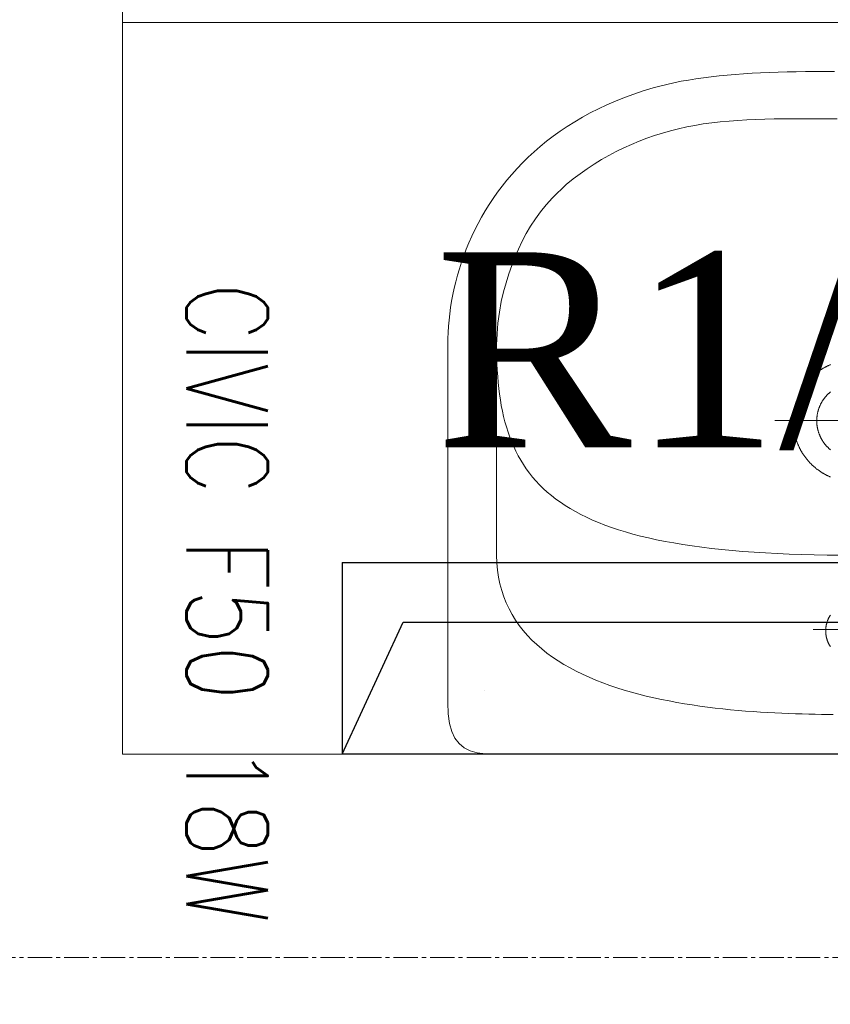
# Model space of a CAD drawing. Header units: centimetres. Extents: x 88729 to 133553, y -16225 to 14174.
# Tile 122 of 231: x 91435 to 91485, y -6864 to -6803. Entities that reach past the tile are written whole.
import ezdxf
from ezdxf.enums import TextEntityAlignment as Align

# ---------------------------------------------------------------- set-up
doc = ezdxf.new("R2010")
doc.units = ezdxf.units.CM
doc.linetypes.add('CENTER2', pattern=[1.125, 0.75, -0.125, 0.125, -0.125])
doc.layers.add('A-ARMATURA', color=252, linetype='Continuous', lineweight=5)
doc.layers.add('E_Istn_pozostaje', color=132, linetype='Continuous', lineweight=25)
for name, color, linetype in [('A-OS', 252, 'CENTER2'), ('A-SCIANY', 252, 'Continuous'), ('E_opisy siły', 5, 'Continuous'), ('E_PODKLAD', 7, 'Continuous'), ('E_siła', 5, 'Continuous'), ('R-MET-IWE', 252, 'Continuous')]:
    doc.layers.add(name, color=color, linetype=linetype)
doc.styles.add('MM_050', font='romans.shx', dxfattribs={"width": 0.8, "height": 16})
doc.styles.add('old', font='BOOKOS.TTF')
doc.styles.get("Standard").update_dxf_attribs({"font": 'txt.shx'})

# ---------------------------------------------------------------- blocks, each defined once
blk = doc.blocks.new('RLX_F50_18W')
at = {"ltscale": 0.1}
for p, q in [((-5.9, -31.5), (-5.9, 31.5)), ((5.9, 31.5), (5.9, -31.5)), ((-2.224, -27.739), (-2.224, 0)), ((5.9, -31.5), (-2.224, -27.739)), ((-5.9, -31.5), (5.9, -31.5))]:
    blk.add_line(p, q, dxfattribs=at)
at = {"ltscale": 0.1, "insert": (-23.112, -36.07), "char_height": 5, "width": 57.67941, "attachment_point": 1, "style": 'MM_050'}
blk.add_mtext('CIVIC F50 18W', dxfattribs=at)
at = {"ltscale": 0.1, "flags": 9}
blk.add_attdef('RLXLUM', (0, 0), '', height=0.1, dxfattribs=at)
blk = doc.blocks.new('E_opis siły')
at = {"layer": 'E_siła', "linetype": 'Continuous', "ltscale": 0.5, "style": 'old', "flags": 4}
blk.add_attdef('OBWÓD', (0, 0), '', height=12, dxfattribs=at)
blk = doc.blocks.new('A$C3A7D2EB8')
at = {"layer": 'A-ARMATURA'}
for p, q in [((22.711, 16.627), (22.711, 16.627)), ((1.75, 12.947), (1.75, 12.947)), ((2.3, 0.027), (2.3, 0.027)), ((3.75, 0.027), (3.75, 0.027))]:
    blk.add_line(p, q, dxfattribs=at)
for points in [[(-0.008, 20.535), (22.115, 20.535), (22.679, 20.513), (23.178, 20.443), (23.613, 20.319), (23.987, 20.133), (24.299, 19.879), (24.552, 19.551), (24.746, 19.142), (24.884, 18.645), (24.965, 18.054), (24.992, 17.362), (24.992, -4.665), (24.988, -5.035), (24.973, -5.409), (24.95, -5.788), (24.917, -6.171), (24.873, -6.557), (24.82, -6.947), (24.757, -7.339), (24.682, -7.734), (24.598, -8.13), (24.502, -8.528), (24.396, -8.927), (24.278, -9.327), (24.149, -9.727), (24.009, -10.127), (23.857, -10.526), (23.693, -10.925), (23.516, -11.322), (23.328, -11.717), (23.127, -12.111), (22.914, -12.502), (22.688, -12.89), (22.449, -13.274), (22.197, -13.655), (21.931, -14.032), (21.652, -14.404), (21.359, -14.771), (21.053, -15.132), (20.732, -15.488), (20.398, -15.838), (20.049, -16.181), (19.685, -16.518), (19.307, -16.846), (18.913, -17.167), (18.505, -17.48), (18.081, -17.784), (17.642, -18.08), (17.188, -18.365), (16.717, -18.641), (16.231, -18.907), (15.728, -19.162), (15.209, -19.406), (14.674, -19.639), (14.122, -19.859), (13.553, -20.068), (12.966, -20.264), (12.363, -20.446), (12.363, -20.446), (11.945, -20.561), (11.518, -20.667), (11.084, -20.764), (10.641, -20.853), (10.19, -20.934), (9.731, -21.008), (9.264, -21.075), (8.788, -21.134), (8.304, -21.188), (7.811, -21.235), (7.31, -21.277), (6.8, -21.313), (6.282, -21.345), (5.754, -21.372), (5.219, -21.394), (4.674, -21.413), (4.12, -21.428), (3.558, -21.44), (2.986, -21.449), (2.406, -21.456), (1.816, -21.46), (1.217, -21.463)], [(1.049, -18.538), (1.589, -18.541), (2.136, -18.545), (2.688, -18.548), (3.244, -18.55), (3.803, -18.55), (4.363, -18.546), (4.924, -18.539), (5.484, -18.526), (6.042, -18.508), (6.597, -18.484), (7.147, -18.452), (7.692, -18.412), (8.23, -18.362), (8.76, -18.303), (9.281, -18.233), (9.79, -18.145), (10.295, -18.045), (10.796, -17.932), (11.292, -17.807), (11.783, -17.668), (12.27, -17.515), (12.752, -17.348), (13.228, -17.168), (13.7, -16.972), (14.167, -16.762), (14.629, -16.536), (15.085, -16.295), (15.536, -16.039), (15.981, -15.766), (16.421, -15.476), (16.855, -15.17), (17.283, -14.846), (17.705, -14.505), (18.56, -13.689), (18.934, -13.264), (19.281, -12.832), (19.601, -12.393), (19.897, -11.945), (20.17, -11.487), (20.421, -11.017), (20.653, -10.536), (20.866, -10.041), (21.061, -9.531), (21.242, -9.005), (21.408, -8.462), (21.562, -7.901), (21.704, -7.32), (21.822, -6.649), (21.908, -5.987), (21.965, -5.32), (21.992, -4.636), (21.992, 8.296), (21.975, 8.758), (21.934, 9.206), (21.87, 9.64), (21.784, 10.059), (21.675, 10.464), (21.545, 10.855), (21.395, 11.232), (21.224, 11.596), (21.034, 11.947), (20.825, 12.286), (20.599, 12.611), (20.354, 12.924), (20.093, 13.225), (19.816, 13.514), (19.523, 13.792), (19.216, 14.058), (18.894, 14.312), (18.558, 14.556), (18.209, 14.789), (17.849, 15.012), (17.476, 15.224), (17.092, 15.427), (16.698, 15.619), (16.294, 15.802), (15.881, 15.976), (15.459, 16.141), (15.03, 16.297), (14.593, 16.445), (14.149, 16.584), (13.7, 16.715), (13.245, 16.838), (12.786, 16.954), (12.323, 17.063), (11.856, 17.164), (11.386, 17.258), (10.914, 17.346), (10.441, 17.427), (9.967, 17.503), (9.493, 17.572), (9.019, 17.636), (8.546, 17.694), (8.075, 17.747), (7.606, 17.795), (7.14, 17.839), (6.678, 17.878), (6.22, 17.913), (5.767, 17.944), (5.319, 17.971), (4.878, 17.994), (4.443, 18.015), (4.016, 18.032), (3.597, 18.047), (3.187, 18.059), (2.786, 18.068), (2.395, 18.076), (2.015, 18.082), (1.646, 18.086), (1.289, 18.089)], [(1.454, 11.973), (1.466, 11.992), (1.479, 12.011), (1.491, 12.031), (1.503, 12.05), (1.514, 12.07), (1.525, 12.09), (1.537, 12.11), (1.547, 12.13), (1.558, 12.15), (1.568, 12.171), (1.578, 12.192), (1.588, 12.212), (1.597, 12.233), (1.607, 12.254), (1.616, 12.275), (1.624, 12.296), (1.633, 12.318), (1.641, 12.339), (1.649, 12.361), (1.656, 12.382), (1.663, 12.404), (1.67, 12.426), (1.677, 12.448), (1.683, 12.47), (1.689, 12.492), (1.695, 12.514), (1.701, 12.536), (1.706, 12.559), (1.711, 12.581), (1.716, 12.603), (1.72, 12.626), (1.724, 12.648), (1.728, 12.671), (1.731, 12.694), (1.734, 12.716), (1.737, 12.739), (1.74, 12.762), (1.742, 12.785), (1.744, 12.807), (1.746, 12.83), (1.747, 12.853), (1.748, 12.876), (1.749, 12.899), (1.75, 12.922), (1.75, 12.945), (1.75, 12.945), (1.75, 12.968), (1.749, 12.991), (1.748, 13.014), (1.747, 13.037), (1.746, 13.059), (1.745, 13.082), (1.743, 13.105), (1.74, 13.128), (1.738, 13.151), (1.735, 13.173), (1.732, 13.196), (1.729, 13.219), (1.725, 13.241), (1.721, 13.264), (1.717, 13.286), (1.712, 13.309), (1.707, 13.331), (1.702, 13.354), (1.696, 13.376), (1.691, 13.398), (1.685, 13.42), (1.678, 13.442), (1.672, 13.464), (1.665, 13.486), (1.658, 13.508), (1.65, 13.529), (1.642, 13.551), (1.634, 13.572), (1.626, 13.594), (1.617, 13.615), (1.608, 13.636), (1.599, 13.657), (1.59, 13.678), (1.58, 13.699), (1.57, 13.719), (1.56, 13.74), (1.549, 13.76), (1.539, 13.78), (1.528, 13.8), (1.516, 13.82), (1.505, 13.84), (1.493, 13.86), (1.481, 13.879), (1.469, 13.898), (1.456, 13.917)], [(-2.53, 12.856), (2.53, 12.856)], [(21.992, -4.665), (21.99, -4.259), (21.982, -3.86), (21.969, -3.468), (21.95, -3.082), (21.924, -2.703), (21.893, -2.331), (21.855, -1.966), (21.811, -1.607), (21.759, -1.255), (21.701, -0.909), (21.634, -0.57), (21.56, -0.238), (21.478, 0.088), (21.388, 0.407), (21.289, 0.719), (21.182, 1.025), (21.065, 1.325), (20.939, 1.617), (20.804, 1.904), (20.659, 2.184), (20.504, 2.457), (20.339, 2.724), (20.163, 2.985), (19.977, 3.239), (19.779, 3.486), (19.571, 3.727), (19.35, 3.962), (19.118, 4.191), (18.874, 4.413), (18.618, 4.629), (18.349, 4.838), (18.068, 5.041), (17.773, 5.238), (17.466, 5.428), (17.145, 5.613), (16.81, 5.79), (16.461, 5.962), (16.097, 6.128), (15.72, 6.287), (15.327, 6.44), (14.92, 6.587), (14.497, 6.728), (14.059, 6.862), (13.605, 6.991), (13.135, 7.113), (12.649, 7.229), (12.146, 7.339), (11.627, 7.443), (11.09, 7.541), (10.537, 7.633), (9.966, 7.719), (9.377, 7.799), (8.77, 7.873), (8.145, 7.941), (7.501, 8.002), (6.839, 8.058), (6.157, 8.108), (5.457, 8.152), (4.736, 8.19), (3.997, 8.223), (3.237, 8.249), (2.457, 8.269), (1.656, 8.284), (0.835, 8.293)], [(1.45, -3.431), (1.481, -3.418), (1.511, -3.405), (1.542, -3.391), (1.573, -3.377), (1.603, -3.363), (1.633, -3.348), (1.663, -3.334), (1.693, -3.319), (1.723, -3.303), (1.753, -3.288), (1.783, -3.272), (1.812, -3.256), (1.841, -3.24), (1.871, -3.223), (1.9, -3.206), (1.928, -3.189), (1.957, -3.172), (1.986, -3.154), (2.014, -3.136), (2.042, -3.118), (2.07, -3.099), (2.098, -3.081), (2.126, -3.062), (2.154, -3.043), (2.181, -3.023), (2.208, -3.004), (2.235, -2.984), (2.262, -2.964), (2.289, -2.943), (2.315, -2.923), (2.342, -2.902), (2.368, -2.881), (2.394, -2.859), (2.419, -2.838), (2.445, -2.816), (2.47, -2.794), (2.495, -2.772), (2.52, -2.75), (2.545, -2.727), (2.57, -2.704), (2.594, -2.681), (2.618, -2.658), (2.642, -2.634), (2.666, -2.61), (2.689, -2.586), (2.713, -2.562), (2.736, -2.538), (2.759, -2.513), (2.781, -2.488), (2.804, -2.463), (2.826, -2.438), (2.848, -2.413), (2.869, -2.387), (2.891, -2.361), (2.912, -2.335), (2.933, -2.309), (2.954, -2.283), (2.975, -2.256), (2.995, -2.23), (3.015, -2.203), (3.035, -2.176), (3.054, -2.148), (3.074, -2.121), (3.093, -2.093), (3.112, -2.066), (3.13, -2.038), (3.149, -2.01), (3.167, -1.981), (3.185, -1.953), (3.202, -1.924), (3.22, -1.896), (3.237, -1.867), (3.253, -1.838), (3.27, -1.808), (3.286, -1.779), (3.302, -1.75), (3.318, -1.72), (3.334, -1.69), (3.349, -1.66), (3.364, -1.63), (3.379, -1.6), (3.393, -1.57), (3.407, -1.539), (3.421, -1.509), (3.435, -1.478), (3.448, -1.447), (3.461, -1.416), (3.474, -1.385), (3.486, -1.354), (3.498, -1.323), (3.51, -1.292), (3.522, -1.26), (3.533, -1.229), (3.545, -1.197), (3.555, -1.165), (3.566, -1.133), (3.576, -1.101), (3.586, -1.069), (3.596, -1.037), (3.605, -1.005), (3.614, -0.973), (3.623, -0.94), (3.632, -0.908), (3.64, -0.875), (3.648, -0.843), (3.655, -0.81), (3.663, -0.777), (3.67, -0.744), (3.677, -0.712), (3.683, -0.679), (3.689, -0.646), (3.695, -0.613), (3.701, -0.579), (3.706, -0.546), (3.711, -0.513), (3.716, -0.48), (3.72, -0.447), (3.724, -0.413), (3.728, -0.38), (3.731, -0.347), (3.735, -0.313), (3.737, -0.28), (3.74, -0.246), (3.742, -0.213), (3.744, -0.179), (3.746, -0.146), (3.747, -0.112), (3.748, -0.079), (3.749, -0.045), (3.75, -0.012), (3.75, 0.022), (3.75, 0.023), (3.75, 0.056), (3.749, 0.09), (3.749, 0.123), (3.748, 0.157), (3.746, 0.19), (3.745, 0.224), (3.743, 0.258), (3.741, 0.291), (3.738, 0.324), (3.735, 0.358), (3.732, 0.391), (3.729, 0.425), (3.725, 0.458), (3.721, 0.491), (3.717, 0.525), (3.712, 0.558), (3.707, 0.591), (3.702, 0.624), (3.697, 0.657), (3.691, 0.69), (3.685, 0.723), (3.678, 0.756), (3.672, 0.789), (3.665, 0.822), (3.657, 0.855), (3.65, 0.888), (3.642, 0.92), (3.634, 0.953), (3.626, 0.985), (3.617, 1.018), (3.608, 1.05), (3.598, 1.082), (3.589, 1.114), (3.579, 1.147), (3.569, 1.179), (3.558, 1.21), (3.548, 1.242), (3.537, 1.274), (3.525, 1.306), (3.514, 1.337), (3.502, 1.368), (3.49, 1.4), (3.477, 1.431), (3.465, 1.462), (3.452, 1.493), (3.438, 1.524), (3.425, 1.554), (3.411, 1.585), (3.397, 1.616), (3.383, 1.646), (3.368, 1.676), (3.353, 1.706), (3.338, 1.736), (3.323, 1.766), (3.307, 1.796), (3.291, 1.825), (3.275, 1.854), (3.258, 1.884), (3.241, 1.913), (3.224, 1.942), (3.207, 1.97), (3.19, 1.999), (3.172, 2.028), (3.154, 2.056), (3.136, 2.084), (3.117, 2.112), (3.098, 2.14), (3.079, 2.167), (3.06, 2.195), (3.04, 2.222), (3.021, 2.249), (3.001, 2.276), (2.98, 2.303), (2.96, 2.33), (2.939, 2.356), (2.918, 2.382), (2.897, 2.408), (2.876, 2.434), (2.854, 2.46), (2.832, 2.485), (2.81, 2.51), (2.788, 2.536), (2.765, 2.56), (2.742, 2.585), (2.719, 2.609), (2.696, 2.634), (2.673, 2.658), (2.649, 2.682), (2.625, 2.705), (2.601, 2.729), (2.577, 2.752), (2.552, 2.775), (2.528, 2.797), (2.503, 2.82), (2.478, 2.842), (2.452, 2.864), (2.427, 2.886), (2.401, 2.908), (2.375, 2.929), (2.349, 2.95), (2.323, 2.971), (2.296, 2.992), (2.27, 3.012), (2.243, 3.032), (2.216, 3.052), (2.189, 3.072), (2.161, 3.092), (2.134, 3.111), (2.106, 3.13), (2.078, 3.148), (2.05, 3.167), (2.022, 3.185), (1.994, 3.203), (1.965, 3.221), (1.937, 3.238), (1.908, 3.256), (1.879, 3.272), (1.85, 3.289), (1.821, 3.306), (1.791, 3.322), (1.762, 3.338), (1.732, 3.353), (1.702, 3.369), (1.672, 3.384), (1.642, 3.399), (1.612, 3.413), (1.581, 3.427), (1.551, 3.441), (1.52, 3.455), (1.489, 3.469), (1.459, 3.482)], [(1.463, -1.747), (1.484, -1.73), (1.504, -1.713), (1.523, -1.696), (1.543, -1.678), (1.562, -1.661), (1.582, -1.643), (1.601, -1.624), (1.619, -1.606), (1.638, -1.587), (1.656, -1.569), (1.674, -1.55), (1.692, -1.53), (1.71, -1.511), (1.727, -1.491), (1.745, -1.471), (1.762, -1.451), (1.778, -1.431), (1.795, -1.411), (1.811, -1.39), (1.827, -1.369), (1.843, -1.348), (1.859, -1.327), (1.874, -1.306), (1.889, -1.284), (1.904, -1.263), (1.919, -1.241), (1.933, -1.219), (1.947, -1.197), (1.961, -1.174), (1.975, -1.152), (1.988, -1.129), (2.001, -1.106), (2.014, -1.084), (2.026, -1.061), (2.039, -1.037), (2.051, -1.014), (2.062, -0.99), (2.074, -0.967), (2.085, -0.943), (2.096, -0.919), (2.107, -0.895), (2.117, -0.871), (2.127, -0.847), (2.137, -0.822), (2.147, -0.798), (2.156, -0.773), (2.165, -0.749), (2.174, -0.724), (2.182, -0.699), (2.19, -0.674), (2.198, -0.649), (2.206, -0.624), (2.213, -0.599), (2.22, -0.573), (2.227, -0.548), (2.233, -0.522), (2.239, -0.497), (2.245, -0.471), (2.251, -0.446), (2.256, -0.42), (2.261, -0.394), (2.266, -0.368), (2.27, -0.342), (2.274, -0.316), (2.278, -0.29), (2.281, -0.264), (2.284, -0.238), (2.287, -0.212), (2.29, -0.186), (2.292, -0.16), (2.294, -0.134), (2.296, -0.107), (2.297, -0.081), (2.298, -0.055), (2.299, -0.029), (2.3, -0.002), (2.3, 0.024), (2.3, 0.024), (2.3, 0.051), (2.299, 0.077), (2.299, 0.103), (2.297, 0.13), (2.296, 0.156), (2.295, 0.182), (2.293, 0.208), (2.29, 0.234), (2.288, 0.26), (2.285, 0.287), (2.282, 0.313), (2.279, 0.339), (2.275, 0.365), (2.271, 0.391), (2.267, 0.417), (2.262, 0.443), (2.257, 0.468), (2.252, 0.494), (2.246, 0.52), (2.241, 0.545), (2.235, 0.571), (2.228, 0.596), (2.222, 0.622), (2.215, 0.647), (2.207, 0.673), (2.2, 0.698), (2.192, 0.723), (2.184, 0.748), (2.176, 0.773), (2.167, 0.797), (2.158, 0.822), (2.149, 0.847), (2.139, 0.871), (2.13, 0.896), (2.119, 0.92), (2.109, 0.944), (2.099, 0.968), (2.088, 0.992), (2.076, 1.016), (2.065, 1.039), (2.053, 1.063), (2.041, 1.086), (2.029, 1.11), (2.017, 1.133), (2.004, 1.156), (1.991, 1.179), (1.978, 1.201), (1.964, 1.224), (1.95, 1.246), (1.936, 1.268), (1.922, 1.29), (1.907, 1.312), (1.892, 1.334), (1.877, 1.355), (1.862, 1.377), (1.847, 1.398), (1.831, 1.419), (1.815, 1.44), (1.799, 1.46), (1.782, 1.481), (1.765, 1.501), (1.748, 1.521), (1.731, 1.541), (1.714, 1.561), (1.696, 1.58), (1.678, 1.6), (1.66, 1.619), (1.642, 1.637), (1.623, 1.656), (1.605, 1.675), (1.586, 1.693), (1.567, 1.711), (1.547, 1.729), (1.528, 1.746), (1.508, 1.764), (1.488, 1.781), (1.468, 1.798), (1.448, 1.814)], [(4.88, 0), (-5.799, 0)]]:
    blk.add_lwpolyline(points, dxfattribs=at)
blk = doc.blocks.new('A$Ce817dbbb')
at = {"layer": 'A-ARMATURA', "color": 252, "lineweight": 9}
blk.add_line((227.104, -17269.017), (39.096, -17269.017), dxfattribs=at)
at = {"layer": 'A-OS', "color": 252, "lineweight": 9, "ltscale": 2}
blk.add_line((-2608.234, -17326.517), (3323.946, -17326.517), dxfattribs=at)
at = {"layer": 'A-SCIANY', "color": 252, "lineweight": 9, "ltscale": 3}
for p, q in [((39.104, -17314.017), (39.104, -17091.017)), ((374.104, -17314.017), (39.104, -17314.017)), ((39.104, -17314.017), (199.104, -17314.017))]:
    blk.add_line(p, q, dxfattribs=at)
at = {"layer": 'A-ARMATURA', "color": 252, "lineweight": 9, "rotation": 180}
blk.add_blockref('A$C3A7D2EB8', (84.096, -17293.482), dxfattribs=at)
at = {"layer": 'R-MET-IWE', "color": 252, "lineweight": 9, "width": 0.75}
for tag, rotation, p in [('0-', 90, (-1139.045, -4143.611)), ('0-', 90, (-1113.045, -4143.611)), ('0-', 90, (-1087.045, -4143.611)), ('2-', 90, (-796.045, -4143.611)), ('2-', 90, (-505.045, -4143.611)), ('0-', 90, (-480.045, -4143.611)), ('0-', 90, (-456.045, -4143.611)), ('2-', 90, (-166.045, -4143.611)), ('2-', 90, (-625.663, -4833.611)), ('2-', 90, (-599.663, -4833.611)), ('2-', 90, (-573.663, -4833.611)), ('0-', 180, (-2169.638, -4848.468)), ('0-', 180, (-2169.638, -4873.468)), ('0-', 180, (-2169.638, -4899.468)), ('-2', 90, (-1661.47, -4961.645)), ('-2', 90, (-1636.47, -4961.645)), ('0-', 270, (-1489.782, -4968.061)), ('0-', 270, (-1464.782, -4968.061)), ('0-', 270, (-1439.782, -4968.061)), ('0-', 270, (-1364.782, -4968.061)), ('0-', 270, (-1339.782, -4968.061)), ('0-', 270, (-1314.782, -4968.061)), ('0-', 270, (328.218, -4968.061)), ('0-', 270, (354.218, -4968.061)), ('0-', 270, (1256.218, -4968.061)), ('0-', 270, (1282.218, -4968.061)), ('0-', 90, (-513.045, -5496.611)), ('0-', 90, (-487.045, -5496.611)), ('K.S.-', 90, (-487.045, -5766.111)), ('0-', 90, (-513.045, -5766.111)), ('1-', 90, (-539.045, -6114.611)), ('0-', 90, (-513.045, -6114.611)), ('0-', 90, (-487.045, -6114.611)), ('0-', 90, (301.955, -6545.611)), ('0-', 90, (327.955, -6545.611)), ('0-', 90, (353.955, -6545.611)), ('0-', 90, (416.113, -6545.611)), ('0-', 90, (1255.955, -6545.611)), ('0-', 90, (1281.955, -6545.611)), ('1-', 90, (2382.955, -6845.611)), ('1-', 90, (2408.955, -6845.611)), ('1-', 90, (2434.955, -6845.611)), ('1-', 90, (2827.955, -6845.611)), ('1-', 90, (2853.955, -6845.611)), ('1-', 90, (2879.955, -6845.611)), ('<-2', 90, (-910.64, -10482.409)), ('2->', 90, (-718.146, -10854.38)), ('2->', 90, (-692.146, -10854.38)), ('2->', 90, (-744.146, -10870.803)), ('-0', 90, (-186.093, -12450.121)), ('1-', 90, (2264.472, -12866.38)), ('1-', 90, (2290.472, -12866.38)), ('1-', 90, (2316.472, -12866.38)), ('1-', 90, (2709.472, -12866.38)), ('1-', 90, (2735.472, -12866.38)), ('1-', 90, (2761.472, -12866.38)), ('<-KL', 90, (-700.012, -16780.913)), ('-0', 90, (-179.939, -18957.533)), ('0->', 90, (-1257.528, -23179.046)), ('0->', 90, (-1231.528, -23179.046)), ('0->', 90, (-1205.528, -23179.046)), ('0->', 90, (-600.528, -23179.046)), ('0->', 90, (-574.528, -23179.046)), ('0->', 90, (-1692.528, -24074.046)), ('0->', 90, (-1666.528, -24074.046)), ('0->', 90, (-1640.528, -24074.046)), ('0->', 90, (-1486.528, -24074.046)), ('0->', 90, (-1460.528, -24074.046)), ('0->', 90, (-1434.528, -24074.046)), ('<-0', 90, (-499.818, -24383.565)), ('<-0', 90, (-298.109, -24383.565)), ('<-0', 180, (-587.122, -25088.859)), ('<-0', 270, (-496.631, -25202.677)), ('<-0', 180, (-1353.253, -25419.359)), ('<-0', 180, (-1187.253, -25444.101)), ('<-0', 90, (-179.614, -25454.222)), ('<-0', 90, (-69.593, -26375.359)), ('<-0', 90, (-43.593, -26375.359))]:
    blk.add_attdef(tag, text='', height=17, rotation=rotation, dxfattribs=at).set_placement(p, align=Align.MIDDLE)
for tag, p in [('2-', (1424.812, -4179.204)), ('2-', (1424.812, -4205.204)), ('K.S.-', (-76.891, -4264.204)), ('KL-', (-613.132, -4292.185)), ('1-', (-613.132, -4312.185)), ('1-', (-613.132, -4332.185)), ('K.S.-', (1414.126, -4333.662)), ('0-', (-70.188, -4341.204)), ('0-', (469.812, -4341.204)), ('1-', (-613.132, -4352.185)), ('0-', (1424.812, -4361.204)), ('0-', (-70.188, -4367.204)), ('1-', (469.812, -4367.204)), ('0-', (1099.812, -4368.204)), ('2-', (1424.812, -4387.204)), ('1-', (-70.188, -4393.204)), ('1-', (469.812, -4393.204)), ('1-', (1099.812, -4394.204)), ('2-', (1424.812, -4413.204)), ('2-', (-70.188, -4419.204)), ('2-', (1099.812, -4420.204)), ('2-', (469.812, -4444.204)), ('K.S.-', (-76.891, -4445.204)), ('2-', (1099.812, -4446.204)), ('2-', (469.812, -4470.204)), ('2-', (-825.188, -4496.204)), ('2-', (-825.188, -4522.204)), ('2-', (-70.188, -4574.204)), ('2-', (-70.188, -4600.204)), ('K.S.-', (1089.126, -4600.662)), ('2-', (1099.812, -4653.204)), ('2-', (-70.188, -4669.204)), ('2-', (1099.812, -4679.204)), ('-1', (1806.777, -4690.779)), ('1-', (-70.188, -4695.204)), ('2-', (1099.812, -4705.204)), ('-1', (1806.777, -4716.295)), ('K.S.-', (-73.204, -4721.204)), ('-1', (1806.777, -4743.07)), ('FR-', (-70.188, -4747.204)), ('0-', (-1066.188, -6382.704)), ('0-', (-1066.188, -6408.704)), ('2-', (1729.812, -6586.204)), ('2-', (1729.812, -6612.204)), ('2-', (1729.812, -6638.204)), ('2-', (1729.812, -6664.204)), ('K.S.-', (469.812, -6788.204)), ('1-', (-962.188, -6915.204)), ('2-', (1729.812, -6923.204)), ('1-', (-460.188, -6923.204)), ('1-', (469.812, -6923.204)), ('2-', (1729.812, -6949.204)), ('1-', (-460.188, -6949.204)), ('1-', (469.812, -6949.204)), ('K.S.-', (2901.812, -6960.204)), ('2-', (1729.812, -6975.204)), ('2-', (1729.812, -7001.204)), ('2-', (-460.188, -7026.204)), ('0-', (469.812, -7026.204)), ('2-', (-460.188, -7052.204)), ('0-', (469.812, -7052.204)), ('2-', (-460.188, -7078.204)), ('2-', (469.812, -7078.204)), ('1-', (2901.812, -7088.204)), ('2-', (469.812, -7104.204)), ('1-', (2901.812, -7114.204)), ('0-', (1729.812, -7131.204)), ('2-', (-460.188, -7141.204)), ('0-', (1729.812, -7157.204)), ('2-', (-460.188, -7167.204)), ('2-', (469.812, -7181.204)), ('2-', (1729.812, -7183.204)), ('0-', (-460.188, -7193.204)), ('2-', (469.812, -7207.204)), ('2-', (1729.812, -7209.204)), ('K.S.-', (-470.874, -7217.662)), ('2-', (469.812, -7233.204)), ('2-', (1729.812, -7235.204)), ('1-', (-460.188, -7245.204)), ('2-', (469.812, -7259.204)), ('2-', (1729.812, -7261.204)), ('2-', (1729.812, -7287.204)), ('2-', (-460.188, -7297.204)), ('2->', (-943.671, -10542.973)), ('-1', (1688.294, -10711.548)), ('-1', (1688.294, -10737.548)), ('-1', (1688.294, -10763.548)), ('<-2', (1685.551, -12605.392)), ('2->', (1611.329, -12636.472)), ('2->', (1611.329, -12658.973)), ('2->', (1590.766, -12684.973)), ('K.S.-', (2783.329, -12980.973)), ('2->', (-578.671, -13046.973)), ('2->', (-578.671, -13072.973)), ('<-2', (-476.881, -13105.942)), ('1-', (2783.329, -13108.973)), ('1-', (2783.329, -13134.973)), ('<-1', (-610.787, -16857.829)), ('<-1', (-610.787, -16877.829)), ('<-1', (1688.294, -17218.96)), ('<-1', (1688.294, -17244.96)), ('<-1', (1688.294, -17270.96)), ('<-1', (-478.914, -18553.429)), ('<-0', (-2287.983, -23879.575)), ('<-0', (-2287.983, -23905.575)), ('<-0', (-2287.983, -23931.575)), ('<-0', (-343.077, -24738.183)), ('<-0', (-478.914, -25059.683))]:
    blk.add_attdef(tag, text='', height=17, dxfattribs=at).set_placement(p, align=Align.MIDDLE)

msp = doc.modelspace()

# ---------------------------------------------------------------- block references
at = {"layer": 'E_Istn_pozostaje', "rotation": 270.0000738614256}
msp.add_blockref('RLX_F50_18W', (91485.978, -6842.726), dxfattribs=at)
at = {"layer": 'E_opisy siły', "linetype": 'Continuous'}
ref = msp.add_blockref('E_opis siły', (91520.627, -6829.751, -250), dxfattribs=dict(at, xscale=-1))
ref.add_attrib('OBWÓD', 'R1/39', (91460.205, -6829.751, -250), dxfattribs={"color": 3, "linetype": 'Continuous', "ltscale": 0.5, "height": 12, "style": 'old'})
at = {"layer": 'E_PODKLAD'}
msp.add_blockref('A$Ce817dbbb', (91401.874, 10465.391), dxfattribs=at)

doc.saveas('drawing.dxf')
